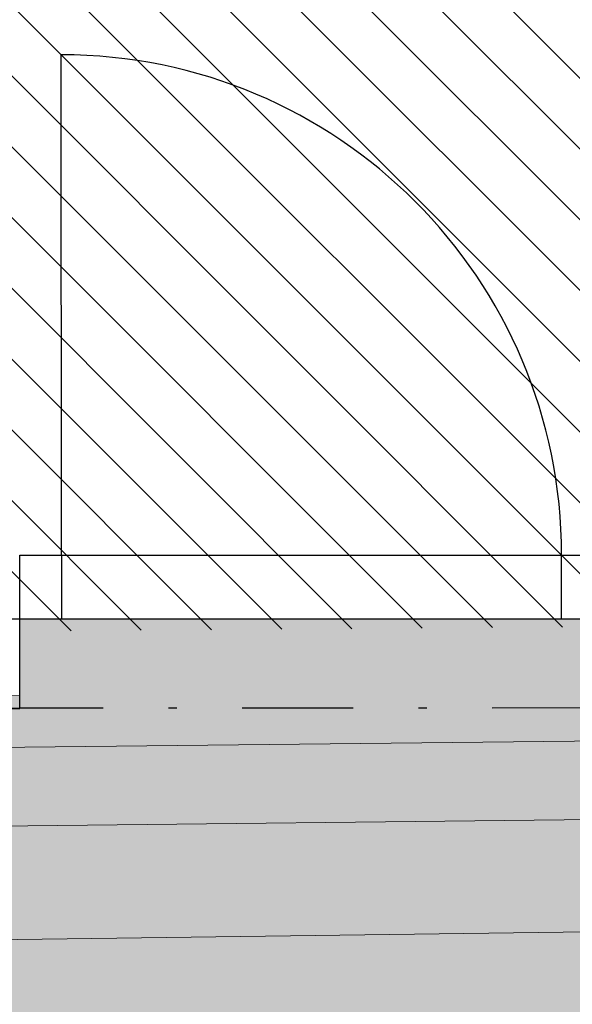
# Model space of a CAD drawing. Header units: millimetres. Extents: x -40276 to 214973, y -147941 to 35228.
# Tile 39 of 256: x -12450 to -11456, y -342 to 1429. Entities that reach past the tile are written whole.
import ezdxf

# ---------------------------------------------------------------- set-up
doc = ezdxf.new("R2010")
doc.units = ezdxf.units.MM
doc.header["$MEASUREMENT"] = 0
doc.linetypes.add('Čerchovaná', pattern=[450, 200, -117.5, 15, -117.5])
for name, color, linetype in [('1._POHLED ZÁPADNÍ_2_0_plochy', 7, 'Continuous'), ('1._POHLED ZÁPADNÍ_2_2D prvky - obecné', 7, 'Continuous'), ('1._POHLED ZÁPADNÍ_2_akustické prvky', 7, 'Continuous'), ('1._POHLED ZÁPADNÍ_2_BT_ortho', 7, 'Continuous'), ('1._POHLED ZÁPADNÍ_2_Nové_Konstrukce - nosné', 7, 'Continuous'), ('1._POHLED ZÁPADNÍ_2_Nové_VÝTAH VAR 1', 7, 'Continuous'), ('1._POHLED ZÁPADNÍ_2_TZB - elektroinstalace', 7, 'Continuous')]:
    doc.layers.add(name, color=color, linetype=linetype)
doc.linetypes.add('Elektřina - Elektrické vedení NN', pattern='A,0,[5,C.3 Koordinační situační výkres1.Shx,S=0.238095,R=0,X=0,Y=0.001199],-33,0', length=33)
doc.linetypes.add('Elektřina - Sdělovací kabely - CETIN', pattern='A,0,[6,C.3 Koordinační situační výkres1.Shx,S=0.238095,R=0,X=0,Y=-3.25261e-19],-33,0', length=33)

msp = doc.modelspace()

# ---------------------------------------------------------------- hatches: boundary and pattern name
at = {"layer": '1._POHLED ZÁPADNÍ_2_0_plochy', "linetype": 'Continuous', "lineweight": 0, "true_color": 0x725616}
msp.add_hatch(color=46, dxfattribs=at).paths.add_polyline_path([(-40276.1, 380), (-40276.1, -1043.7), (-26430.1, -1753.8), (-207.8, -1407.2, 0.378179), (2221.6, 744.4), (1454.6, 22244.4), (546.8, 28172), (-1346.6, 35227.5), (-3442.1, 35227.5), (-1029.2, 25664.9), (-238.4, 17796), (-239.2, 14109.2), (861.4, 14093.7), (783, 8563.1), (-240.5, 8577.6), (-242.4, 270.4), (-4572.2, 250.2), (-4572.6, 350.6), (-5872.7, 344.6), (-5872.2, 244.2), (-7761, 235.3), (-7759.9, 351.1), (-8809.8, 361.3), (-8811.1, 230.4), (-11400.3, 218.3), (-11400.4, 351.1), (-12450.4, 350.8), (-12450.3, 213.4), (-13471.2, 208.7), (-13473.3, 368.5), (-14863.3, 349.9), (-14861.3, 202.2), (-20482.2, 176), (-20484.8, 349.9), (-26651.8, 257.8), (-26680.1, 83.4), (-26744.6, -483.5), (-39550, 311.2)])
at = {"layer": '1._POHLED ZÁPADNÍ_2_0_plochy', "linetype": 'Continuous', "lineweight": 20, "true_color": 0xffaaaa}
h = msp.add_hatch(dxfattribs=at)
h.set_pattern_fill('Izolační_tvárnice_0002', color=21, style=0, pattern_type=2)
h.set_pattern_definition([(315, (-10360.18, 9405.31), (63.6396, 63.6396), [])])
h.paths.add_polyline_path([(-10906.3, 18690.2), (-10970.7, 9084.1), (-20311.4, 10009.9), (-20479.4, 269.7), (-242.3, 419.8), (-238.4, 17796)])

# ---------------------------------------------------------------- linework, layer by layer
at = {"layer": '1._POHLED ZÁPADNÍ_2_0_plochy', "color": 7, "linetype": 'Continuous', "lineweight": 13, "flags": 128}
msp.add_lwpolyline([(-8811.1, 230.4), (-11400.3, 218.3), (-11400.4, 351.1), (-12450.4, 350.8), (-12450.3, 213.4), (-13471.2, 208.7), (-13473.3, 368.5), (-14863.3, 349.9), (-14861.3, 202.2), (-20482.2, 176), (-20484.8, 349.9), (-26651.8, 257.8)], dxfattribs=at)
at = {"layer": '1._POHLED ZÁPADNÍ_2_2D prvky - obecné', "color": 7, "linetype": 'Continuous', "lineweight": 25}
msp.add_line((-12450.4, 350.8), (-13471.2, 350.5), dxfattribs=at)
at = {"layer": '1._POHLED ZÁPADNÍ_2_akustické prvky', "color": 1, "linetype": 'Continuous', "lineweight": 35}
msp.add_line((-12450.3, 190.3), (-13471.2, 190.5), dxfattribs=at)
at = {"layer": '1._POHLED ZÁPADNÍ_2_BT_ortho', "color": 142, "linetype": 'Continuous', "lineweight": 20, "true_color": 0x0080c0, "flags": 128}
msp.add_lwpolyline([(-244.4, 253.6), (-15793.1, 84.2)], dxfattribs=at)
at = {"layer": '1._POHLED ZÁPADNÍ_2_Nové_Konstrukce - nosné', "color": 1, "linetype": 'Continuous', "lineweight": 25}
for p, q in [((-12375.4, 465.8), (-12375.7, 1365.8)), ((-12450.4, 465.8), (-12375.4, 465.8)), ((-12450.4, 350.8), (-12450.4, 465.8)), ((-12375.4, 465.8), (-11475.4, 466.1)), ((-12375.4, 465.8), (-12375.4, 350.8)), ((-11475.4, 351.1), (-11475.4, 466.1)), ((-11475.4, 466.1), (-11400.4, 466.1)), ((-12375.4, 350.8), (-12450.4, 350.8)), ((-12450.3, 190.8), (-12450.4, 350.8)), ((-11475.4, 351.1), (-12375.4, 350.8)), ((-11400.4, 351.1), (-11475.4, 351.1))]:
    msp.add_line(p, q, dxfattribs=at)
msp.add_arc((-12375.4, 465.8), 900, 0.0169, 90.0169, dxfattribs=at)
at = {"layer": '1._POHLED ZÁPADNÍ_2_Nové_VÝTAH VAR 1', "color": 1, "linetype": 'Čerchovaná', "lineweight": 25}
msp.add_line((-11400.3, 191.1), (-12450.3, 190.8), dxfattribs=at)
at = {"layer": '1._POHLED ZÁPADNÍ_2_TZB - elektroinstalace', "color": 8, "linetype": 'Elektřina - Elektrické vedení NN', "lineweight": 20, "flags": 128}
msp.add_lwpolyline([(-1346.3, 35227.5), (900.6, 26571.5), (-7206.5, 26363.2), (-7202.5, 26164.2), (-7197.4, 25963.6), (964.7, 26173.8), (1477, 18146.4), (1119.1, 12646), (865.1, 3759.9), (10.4, -12.8), (-2641, 90.4), (-16214.6, -63.7), (-16356.1, 222.5)], dxfattribs=at)
at = {"layer": '1._POHLED ZÁPADNÍ_2_TZB - elektroinstalace', "color": 8, "linetype": 'Elektřina - Sdělovací kabely - CETIN', "lineweight": 20, "flags": 128}
msp.add_lwpolyline([(-16338, -277.4), (-10401.6, -197.7)], dxfattribs=at)

doc.saveas('drawing.dxf')
